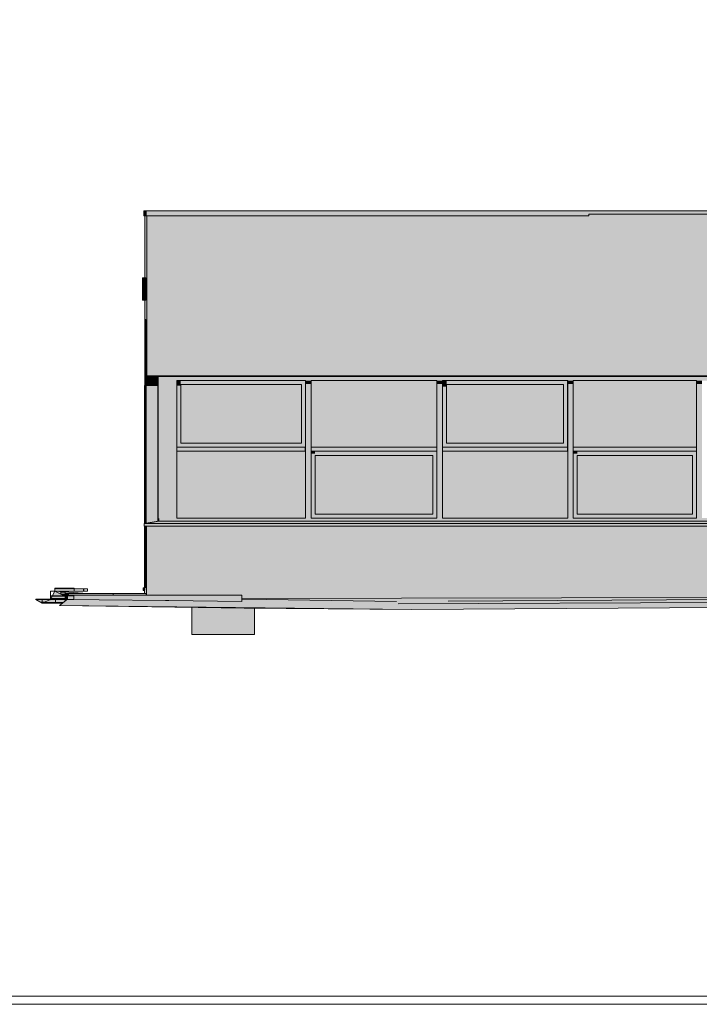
# Model space of a CAD drawing. Header units: metres. Extents: x 0 to 0.84, y 0 to 0.297.
# Tile 29 of 50: x 0.669 to 0.686, y 0.228 to 0.253. Entities that reach past the tile are written whole.
import ezdxf

# ---------------------------------------------------------------- set-up
doc = ezdxf.new("R2010")
doc.units = ezdxf.units.M
doc.layers.add('Standard', color=7, linetype='Continuous', lineweight=25)
picture_1 = doc.add_image_def('image1.jpg', size_in_pixel=(1024, 1024))
picture_2 = doc.add_image_def('image4.jpg', size_in_pixel=(2048, 512))

msp = doc.modelspace()

# ---------------------------------------------------------------- hatches: boundary and pattern name
at = {"layer": 'Standard', "linetype": 'Continuous', "lineweight": 13, "true_color": 0xbababa, "transparency": 33554687}
for points in [[(0.672012, 0.248115), (0.672012, 0.247995), (0.672064, 0.247995), (0.672064, 0.248115)], [(0.672363, 0.240397), (0.672366, 0.240397), (0.672366, 0.240455), (0.672363, 0.240455)], [(0.671997, 0.238737), (0.67203, 0.238743), (0.67203, 0.238743), (0.67203, 0.238744), (0.672026, 0.238743), (0.671993, 0.238737)], [(0.671997, 0.238672), (0.671997, 0.238737), (0.671993, 0.238737), (0.671993, 0.238672)], [(0.672014, 0.238737), (0.672047, 0.238743), (0.672047, 0.238743), (0.672047, 0.238744), (0.672042, 0.238743), (0.672009, 0.238737)], [(0.672014, 0.238672), (0.672014, 0.238737), (0.672009, 0.238737), (0.672009, 0.238672)], [(0.672014, 0.238737), (0.672014, 0.238672), (0.672019, 0.238672), (0.672037, 0.238703), (0.672034, 0.238705), (0.672017, 0.238675), (0.672017, 0.238735), (0.672047, 0.23874), (0.672047, 0.238743)], [(0.672017, 0.238675), (0.672034, 0.238705), (0.67203, 0.238705), (0.672017, 0.238683)], [(0.679579, 0.238406), (0.695276, 0.238509), (0.695386, 0.238511)]]:
    msp.add_hatch(color=9, dxfattribs=at).paths.add_polyline_path(points)
at = {"layer": 'Standard', "linetype": 'Continuous', "lineweight": 13, "true_color": 0xd8d8d8, "transparency": 33554687}
for points in [[(0.672087, 0.246915), (0.672087, 0.247995), (0.672064, 0.247995), (0.672034, 0.247995), (0.672034, 0.246915)], [(0.672087, 0.246315), (0.672087, 0.246915), (0.672034, 0.246915), (0.672034, 0.246455), (0.672055, 0.246455), (0.672055, 0.246417), (0.672055, 0.246315)], [(0.672036, 0.245415), (0.67204, 0.245415), (0.672053, 0.245415), (0.672057, 0.245415), (0.672087, 0.245415), (0.672087, 0.246315), (0.672055, 0.246315), (0.672056, 0.246175), (0.672055, 0.246035), (0.672055, 0.245932), (0.672055, 0.245895), (0.672034, 0.245895), (0.672034, 0.245415)], [(0.672034, 0.245415), (0.672034, 0.243775), (0.672036, 0.243775), (0.672036, 0.245415)], [(0.672036, 0.243775), (0.67204, 0.243775), (0.67204, 0.245415), (0.672036, 0.245415)], [(0.67204, 0.245415), (0.67204, 0.243775), (0.672053, 0.243775), (0.672053, 0.245415)], [(0.672053, 0.243775), (0.672057, 0.243775), (0.672057, 0.245415), (0.672053, 0.245415)], [(0.672078, 0.244015), (0.672087, 0.244015), (0.672087, 0.245415), (0.672057, 0.245415), (0.672057, 0.243775), (0.672078, 0.243775)], [(0.672358, 0.243775), (0.672068, 0.243775), (0.672068, 0.240347), (0.672358, 0.240397)], [(0.672078, 0.244015), (0.672078, 0.243775), (0.672358, 0.243775), (0.672358, 0.243995), (0.672107, 0.243995), (0.672106, 0.243995), (0.672098, 0.243995), (0.672098, 0.244015), (0.672087, 0.244015)], [(0.672358, 0.243775), (0.672358, 0.240397), (0.672358, 0.240397), (0.672358, 0.243995), (0.672358, 0.243995), (0.672358, 0.243775)], [(0.672365, 0.243895), (0.672365, 0.243995), (0.672358, 0.243995), (0.672358, 0.243895)], [(0.672358, 0.240475), (0.672365, 0.240475), (0.672365, 0.243895), (0.672358, 0.243895)], [(0.672365, 0.240455), (0.672366, 0.240455), (0.672366, 0.240397), (0.672366, 0.240394), (0.672366, 0.243995), (0.672365, 0.243995)], [(0.688966, 0.243895), (0.688966, 0.243995), (0.672826, 0.243995), (0.672826, 0.243895)], [(0.675926, 0.243795), (0.675926, 0.243895), (0.672926, 0.243895), (0.672926, 0.243795)], [(0.675926, 0.243795), (0.675926, 0.242335), (0.675926, 0.242335), (0.675926, 0.243795)], [(0.676026, 0.240475), (0.676026, 0.243895), (0.676026, 0.243895), (0.676026, 0.242235), (0.676026, 0.242235), (0.676026, 0.242135), (0.676026, 0.242135), (0.676026, 0.240475)], [(0.679296, 0.240475), (0.679296, 0.243895), (0.679296, 0.243895), (0.679296, 0.242235), (0.679296, 0.242235), (0.679296, 0.242135), (0.679296, 0.242135), (0.679296, 0.240475)], [(0.682449, 0.243795), (0.682449, 0.243895), (0.679536, 0.243895), (0.679536, 0.243795)], [(0.682449, 0.242335), (0.682449, 0.243795), (0.682449, 0.243795), (0.682449, 0.242335)], [(0.68255, 0.240475), (0.68255, 0.243895), (0.682549, 0.243895), (0.682549, 0.242235), (0.68255, 0.242235), (0.68255, 0.242135), (0.68255, 0.242135), (0.68255, 0.240475)], [(0.685753, 0.240475), (0.685753, 0.243895), (0.685753, 0.243895), (0.685753, 0.242235), (0.685753, 0.242235), (0.685753, 0.242135), (0.685753, 0.242135), (0.685753, 0.240475)], [(0.679196, 0.242035), (0.679196, 0.240575), (0.679196, 0.240575), (0.679196, 0.242035)], [(0.685653, 0.242035), (0.685653, 0.240575), (0.685653, 0.240575), (0.685653, 0.242035)], [(0.672363, 0.240397), (0.672363, 0.240455), (0.672365, 0.240455), (0.672365, 0.240475), (0.672358, 0.240475), (0.672358, 0.240397)]]:
    msp.add_hatch(color=254, dxfattribs=at).paths.add_polyline_path(points)
at = {"layer": 'Standard', "linetype": 'Continuous', "lineweight": 13, "true_color": 0xd1d1d1, "transparency": 33554687}
for points in [[(0.672064, 0.248115), (0.672064, 0.247995), (0.683073, 0.247995), (0.683073, 0.248035), (0.695598, 0.248035), (0.695618, 0.248035), (0.695618, 0.247995), (0.695622, 0.247995), (0.695622, 0.248115)], [(0.672014, 0.240272), (0.689107, 0.240272), (0.689107, 0.240337), (0.672014, 0.240337)]]:
    msp.add_hatch(color=254, dxfattribs=at).paths.add_polyline_path(points)
at = {"layer": 'Standard', "linetype": 'Continuous', "lineweight": 13, "true_color": 0xf3f3f3, "transparency": 33554687}
for points in [[(0.695618, 0.246915), (0.695618, 0.248035), (0.683073, 0.248035), (0.683073, 0.247995), (0.672087, 0.247995), (0.672087, 0.246915)], [(0.695618, 0.246315), (0.695618, 0.246915), (0.672087, 0.246915), (0.672087, 0.246315)], [(0.695616, 0.245415), (0.695616, 0.246315), (0.672087, 0.246315), (0.672087, 0.245415)], [(0.689107, 0.244015), (0.689107, 0.245415), (0.672087, 0.245415), (0.672087, 0.244015)], [(0.672366, 0.240394), (0.672366, 0.240394), (0.672383, 0.240397), (0.672383, 0.240455), (0.672386, 0.240455), (0.672386, 0.240395), (0.672383, 0.240394), (0.672506, 0.240394), (0.672506, 0.243995), (0.672367, 0.243995), (0.672366, 0.243995)], [(0.672506, 0.240394), (0.672826, 0.240394), (0.672826, 0.243995), (0.672506, 0.243995)], [(0.672926, 0.243895), (0.672826, 0.243895), (0.672826, 0.242235), (0.672926, 0.242235)], [(0.676026, 0.243895), (0.675926, 0.243895), (0.675926, 0.242235), (0.676026, 0.242235)], [(0.676166, 0.240475), (0.676166, 0.243895), (0.676026, 0.243895), (0.676026, 0.240475)], [(0.679437, 0.240475), (0.679437, 0.243895), (0.679296, 0.243895), (0.679296, 0.240475)], [(0.679536, 0.243895), (0.679437, 0.243895), (0.679437, 0.242235), (0.679536, 0.242235)], [(0.682549, 0.243895), (0.682449, 0.243895), (0.682449, 0.242235), (0.682549, 0.242235)], [(0.68269, 0.240475), (0.68269, 0.243895), (0.68255, 0.243895), (0.68255, 0.240475)], [(0.685893, 0.240475), (0.685893, 0.243895), (0.685753, 0.243895), (0.685753, 0.240475)], [(0.675926, 0.242335), (0.672926, 0.242335), (0.672926, 0.242235), (0.675926, 0.242235)], [(0.682449, 0.242335), (0.679536, 0.242335), (0.679536, 0.242235), (0.682449, 0.242235)], [(0.676026, 0.242135), (0.676026, 0.242235), (0.672826, 0.242235), (0.672826, 0.242135)], [(0.679296, 0.242135), (0.679296, 0.242235), (0.676166, 0.242235), (0.676166, 0.242135)], [(0.676166, 0.240475), (0.676266, 0.240475), (0.676266, 0.242135), (0.676166, 0.242135)], [(0.679196, 0.242035), (0.679196, 0.242135), (0.676266, 0.242135), (0.676266, 0.242035)], [(0.679296, 0.240475), (0.679296, 0.242135), (0.679196, 0.242135), (0.679196, 0.240475)], [(0.68255, 0.242135), (0.68255, 0.242235), (0.679437, 0.242235), (0.679437, 0.242135)], [(0.685753, 0.242135), (0.685753, 0.242235), (0.68269, 0.242235), (0.68269, 0.242135)], [(0.68269, 0.240475), (0.682789, 0.240475), (0.682789, 0.242135), (0.68269, 0.242135)], [(0.685653, 0.242035), (0.685653, 0.242135), (0.682789, 0.242135), (0.682789, 0.242035)], [(0.685753, 0.240475), (0.685753, 0.242135), (0.685653, 0.242135), (0.685653, 0.240475)], [(0.672926, 0.240395), (0.672486, 0.240395), (0.672486, 0.240394), (0.672926, 0.240394)], [(0.688966, 0.240475), (0.672826, 0.240475), (0.672826, 0.240394), (0.688966, 0.240394)], [(0.679196, 0.240575), (0.676266, 0.240575), (0.676266, 0.240475), (0.679196, 0.240475)], [(0.685653, 0.240575), (0.682789, 0.240575), (0.682789, 0.240475), (0.685653, 0.240475)], [(0.689107, 0.239275), (0.689107, 0.240272), (0.672077, 0.240272), (0.672077, 0.239275)]]:
    msp.add_hatch(color=7, dxfattribs=at).paths.add_polyline_path(points)
at = {"layer": 'Standard', "linetype": 'Continuous', "lineweight": 13, "transparency": 33554687}
for color, points in [(7, [(0.683073, 0.247995), (0.672087, 0.247995), (0.672087, 0.247983)]), (7, [(0.672107, 0.243995), (0.672107, 0.244015), (0.672098, 0.244015), (0.672098, 0.243995)]), (7, [(0.672106, 0.243995), (0.672107, 0.243995), (0.672107, 0.244015), (0.672106, 0.244015)]), (7, [(0.672107, 0.243995), (0.672367, 0.243995), (0.672367, 0.244015), (0.672107, 0.244015)]), (7, [(0.672367, 0.244015), (0.672107, 0.244015), (0.672107, 0.244001), (0.672367, 0.244001)]), (7, [(0.672107, 0.243995), (0.689087, 0.243995), (0.689087, 0.244015), (0.672107, 0.244015)]), (7, [(0.689087, 0.243995), (0.689087, 0.244015), (0.672107, 0.244015), (0.672107, 0.244001), (0.689072, 0.244001), (0.689072, 0.243995)]), (7, [(0.672826, 0.243995), (0.672506, 0.243995), (0.672506, 0.243811), (0.672826, 0.243811)]), (7, [(0.672926, 0.243895), (0.672826, 0.243895), (0.672826, 0.243769), (0.672926, 0.243769)]), (7, [(0.675926, 0.242335), (0.675926, 0.243795), (0.672926, 0.243795), (0.672926, 0.243734), (0.67589, 0.243734), (0.67589, 0.242335)]), (7, [(0.676026, 0.243895), (0.675926, 0.243895), (0.675926, 0.243769), (0.675984, 0.243769), (0.675984, 0.242235), (0.676026, 0.242235)]), (7, [(0.676166, 0.243895), (0.676026, 0.243895), (0.676026, 0.243811), (0.676166, 0.243811)]), (7, [(0.679296, 0.242235), (0.679296, 0.243895), (0.676166, 0.243895), (0.676166, 0.243762), (0.679247, 0.243762), (0.679247, 0.242235)]), (7, [(0.679437, 0.243895), (0.679296, 0.243895), (0.679296, 0.243811), (0.679437, 0.243811)]), (7, [(0.679536, 0.243895), (0.679437, 0.243895), (0.679437, 0.243741), (0.679536, 0.243741)]), (7, [(0.682449, 0.242335), (0.682449, 0.243795), (0.679536, 0.243795), (0.679536, 0.243691), (0.6824, 0.243691), (0.6824, 0.242335)]), (7, [(0.682549, 0.243895), (0.682449, 0.243895), (0.682449, 0.243741), (0.682479, 0.243741), (0.682479, 0.242235), (0.682549, 0.242235)]), (7, [(0.68269, 0.243895), (0.68255, 0.243895), (0.68255, 0.243811), (0.68269, 0.243811)]), (7, [(0.685753, 0.242235), (0.685753, 0.243895), (0.68269, 0.243895), (0.68269, 0.243762), (0.685703, 0.243762), (0.685703, 0.242235)]), (7, [(0.685893, 0.243895), (0.685753, 0.243895), (0.685753, 0.243811), (0.685893, 0.243811)]), (7, [(0.676026, 0.240475), (0.676026, 0.242135), (0.672826, 0.242135), (0.672826, 0.2421), (0.675976, 0.2421), (0.675976, 0.240475)]), (7, [(0.676026, 0.242135), (0.676026, 0.242235), (0.676012, 0.242235), (0.676012, 0.242135)]), (7, [(0.676266, 0.242135), (0.676166, 0.242135), (0.676166, 0.242079), (0.676266, 0.242079)]), (7, [(0.679196, 0.242135), (0.676266, 0.242135), (0.676266, 0.242079), (0.679196, 0.242079)]), (7, [(0.679296, 0.240475), (0.679296, 0.242135), (0.679196, 0.242135), (0.679196, 0.242079), (0.679226, 0.242079), (0.679226, 0.240475)]), (7, [(0.679296, 0.242135), (0.679296, 0.242235), (0.679282, 0.242235), (0.679282, 0.242135)]), (7, [(0.68255, 0.240475), (0.68255, 0.242135), (0.679437, 0.242135), (0.679437, 0.2421), (0.6825, 0.2421), (0.6825, 0.240475)]), (7, [(0.68255, 0.242135), (0.68255, 0.242235), (0.682536, 0.242235), (0.682536, 0.242135)]), (7, [(0.682789, 0.242135), (0.68269, 0.242135), (0.68269, 0.242079), (0.682789, 0.242079)]), (7, [(0.685653, 0.242135), (0.682789, 0.242135), (0.682789, 0.242079), (0.685653, 0.242079)]), (7, [(0.685753, 0.240475), (0.685753, 0.242135), (0.685653, 0.242135), (0.685653, 0.242079), (0.685682, 0.242079), (0.685682, 0.240475)]), (7, [(0.685753, 0.242135), (0.685753, 0.242235), (0.685739, 0.242235), (0.685739, 0.242135)]), (7, [(0.679196, 0.240575), (0.679196, 0.242035), (0.676266, 0.242035), (0.676266, 0.241986), (0.679147, 0.241986), (0.679147, 0.240575)]), (7, [(0.685653, 0.240575), (0.685653, 0.242035), (0.682789, 0.242035), (0.682789, 0.241986), (0.685603, 0.241986), (0.685603, 0.240575)]), (254, [(0.672386, 0.240455), (0.672383, 0.240455), (0.672383, 0.240397), (0.672107, 0.240349), (0.672341, 0.240387), (0.672386, 0.240395)]), (7, [(0.672077, 0.240272), (0.672077, 0.240249), (0.689083, 0.240249), (0.689087, 0.240252), (0.689093, 0.240272)]), (7, [(0.669688, 0.238446), (0.670048, 0.238529), (0.669947, 0.238579), (0.669792, 0.238655)]), (7, [(0.669792, 0.238655), (0.669947, 0.238579), (0.670053, 0.238578), (0.670053, 0.238595), (0.670054, 0.238595), (0.670138, 0.238595), (0.670275, 0.238595)]), (7, [(0.669792, 0.238655), (0.670275, 0.238595), (0.67051, 0.238595)]), (7, [(0.669792, 0.238655), (0.67051, 0.238595), (0.670513, 0.238595)]), (7, [(0.669792, 0.238655), (0.670513, 0.238595), (0.670609, 0.238595)]), (7, [(0.669477, 0.238356), (0.669663, 0.238436), (0.669325, 0.238446)]), (7, [(0.669325, 0.238446), (0.669663, 0.238436), (0.669676, 0.238441)]), (7, [(0.669325, 0.238446), (0.669676, 0.238441), (0.669682, 0.238444)]), (7, [(0.669477, 0.238356), (0.669567, 0.238395), (0.669411, 0.238395)]), (7, [(0.669477, 0.238356), (0.669567, 0.238395), (0.669411, 0.238395)]), (7, [(0.669688, 0.238446), (0.669477, 0.238356), (0.669997, 0.238366), (0.670053, 0.238413), (0.670053, 0.238449)]), (7, [(0.669688, 0.238446), (0.670053, 0.238471), (0.670053, 0.238527), (0.670048, 0.238529)]), (7, [(0.669688, 0.238446), (0.670053, 0.238452), (0.670053, 0.238471)]), (7, [(0.669688, 0.238446), (0.670053, 0.238449), (0.670053, 0.238452)]), (7, [(0.669947, 0.238579), (0.670053, 0.238527), (0.670053, 0.238578)]), (7, [(0.670054, 0.238527), (0.670054, 0.238414), (0.670107, 0.238458), (0.670107, 0.238501)]), (7, [(0.672077, 0.238555), (0.672077, 0.238595), (0.672055, 0.238595), (0.672055, 0.238555)]), (7, [(0.669477, 0.238356), (0.669978, 0.23835), (0.669997, 0.238366)])]:
    msp.add_hatch(color=color, dxfattribs=at).paths.add_polyline_path(points)
at = {"layer": 'Standard', "linetype": 'Continuous', "lineweight": 13, "true_color": 0xaaaaaa, "transparency": 33554687}
for points in [[(0.671974, 0.246035), (0.671975, 0.245932), (0.671975, 0.245895), (0.671975, 0.245932), (0.671975, 0.246035), (0.671976, 0.246175), (0.671975, 0.246315), (0.671975, 0.246417), (0.671975, 0.246455), (0.671975, 0.246417), (0.671974, 0.246315), (0.671974, 0.246175)], [(0.671975, 0.246455), (0.671975, 0.246417), (0.672055, 0.246417), (0.672055, 0.246455)], [(0.671975, 0.246417), (0.671975, 0.246315), (0.672055, 0.246315), (0.672055, 0.246417)], [(0.671975, 0.246315), (0.671976, 0.246175), (0.672056, 0.246175), (0.672055, 0.246315)], [(0.671976, 0.246175), (0.671975, 0.246035), (0.672055, 0.246035), (0.672056, 0.246175)], [(0.671975, 0.246035), (0.671975, 0.245932), (0.672055, 0.245932), (0.672055, 0.246035)], [(0.671975, 0.245932), (0.671975, 0.245895), (0.672055, 0.245895), (0.672055, 0.245932)], [(0.669688, 0.238446), (0.670048, 0.238529), (0.669947, 0.238579), (0.669792, 0.238655)], [(0.669792, 0.238655), (0.670513, 0.238595), (0.670609, 0.238595)], [(0.669792, 0.238655), (0.67051, 0.238595), (0.670513, 0.238595)], [(0.669792, 0.238655), (0.670275, 0.238595), (0.67051, 0.238595)], [(0.669477, 0.238356), (0.669997, 0.238366), (0.670053, 0.238413), (0.670053, 0.238449), (0.669688, 0.238446)], [(0.669688, 0.238446), (0.670053, 0.238471), (0.670053, 0.238527), (0.670048, 0.238529)], [(0.669688, 0.238446), (0.670053, 0.238452), (0.670053, 0.238471)], [(0.669688, 0.238446), (0.670053, 0.238449), (0.670053, 0.238452)], [(0.669477, 0.238356), (0.669978, 0.23835), (0.669997, 0.238366)], [(0.674501, 0.23823), (0.67867, 0.238199), (0.669915, 0.238298)], [(0.673201, 0.237575), (0.673203, 0.237575), (0.673203, 0.23825), (0.673201, 0.23825)], [(0.673203, 0.237575), (0.674763, 0.237575), (0.674763, 0.238228), (0.674501, 0.23823), (0.673203, 0.23825)]]:
    msp.add_hatch(color=253, dxfattribs=at).paths.add_polyline_path(points)
at = {"layer": 'Standard', "linetype": 'Continuous', "lineweight": 13, "true_color": 0xd8d8d8, "transparency": 33554687}
h = msp.add_hatch(color=254, dxfattribs=at)
h.paths.add_polyline_path([(0.672026, 0.239275), (0.672026, 0.240272), (0.672024, 0.240272), (0.672024, 0.239275)])
h.paths.add_polyline_path([(0.672026, 0.243775), (0.672024, 0.243775), (0.672024, 0.240339), (0.672026, 0.240339)])
h.paths.add_polyline_path([(0.672042, 0.243775), (0.67203, 0.243775), (0.67203, 0.24034), (0.672042, 0.240342)])
h.paths.add_polyline_path([(0.67203, 0.239275), (0.672042, 0.239275), (0.672042, 0.240272), (0.67203, 0.240272)])
h.paths.add_polyline_path([(0.672077, 0.239275), (0.672077, 0.240272), (0.672048, 0.240272), (0.672047, 0.240272), (0.672047, 0.239275)])
h.paths.add_polyline_path([(0.672068, 0.243775), (0.672047, 0.243775), (0.672047, 0.240343), (0.672068, 0.240347)])
h = msp.add_hatch(color=254, dxfattribs=at)
h.paths.add_polyline_path([(0.672026, 0.243775), (0.672026, 0.240339), (0.67203, 0.24034), (0.67203, 0.243775)])
h.paths.add_polyline_path([(0.672026, 0.239275), (0.67203, 0.239275), (0.67203, 0.240272), (0.672026, 0.240272)])
h = msp.add_hatch(color=254, dxfattribs=at)
h.paths.add_polyline_path([(0.672042, 0.243775), (0.672042, 0.240342), (0.672047, 0.240343), (0.672047, 0.243775)])
h.paths.add_polyline_path([(0.672042, 0.239275), (0.672047, 0.239275), (0.672047, 0.240272), (0.672044, 0.240272), (0.672042, 0.240272)])
at = {"layer": 'Standard', "linetype": 'Continuous', "lineweight": 13, "transparency": 33554687}
h = msp.add_hatch(color=7, dxfattribs=at)
h.paths.add_polyline_path([(0.672366, 0.240394), (0.672366, 0.240394), (0.672381, 0.240397)])
h.paths.add_polyline_path([(0.672383, 0.240397), (0.672383, 0.240455), (0.672381, 0.240453), (0.672381, 0.240397)])
h.paths.add_polyline_path([(0.672386, 0.240395), (0.672383, 0.240394), (0.672385, 0.240394)])
h.paths.add_polyline_path([(0.672506, 0.243995), (0.672367, 0.243995), (0.672366, 0.243995), (0.672366, 0.243811), (0.672506, 0.243811)])
at = {"layer": 'Standard', "linetype": 'Continuous', "lineweight": 13, "true_color": 0xd3e9f2, "transparency": 33554687}
for points in [[(0.675926, 0.242335), (0.675926, 0.243795), (0.672926, 0.243795), (0.672926, 0.242335)], [(0.679296, 0.242235), (0.679296, 0.243895), (0.676166, 0.243895), (0.676166, 0.242235)], [(0.682449, 0.242335), (0.682449, 0.243795), (0.679536, 0.243795), (0.679536, 0.242335)], [(0.685753, 0.242235), (0.685753, 0.243895), (0.68269, 0.243895), (0.68269, 0.242235)], [(0.676026, 0.240475), (0.676026, 0.242135), (0.672826, 0.242135), (0.672826, 0.240475)], [(0.68255, 0.240475), (0.68255, 0.242135), (0.679437, 0.242135), (0.679437, 0.240475)], [(0.679196, 0.240575), (0.679196, 0.242035), (0.676266, 0.242035), (0.676266, 0.240575)], [(0.685653, 0.240575), (0.685653, 0.242035), (0.682789, 0.242035), (0.682789, 0.240575)]]:
    msp.add_hatch(color=254, dxfattribs=at).paths.add_polyline_path(points)
at = {"layer": 'Standard', "linetype": 'Continuous', "lineweight": 13, "true_color": 0xcecece, "transparency": 33554687}
msp.add_hatch(color=254, dxfattribs=at).paths.add_polyline_path([(0.672014, 0.240337), (0.689107, 0.240337), (0.689107, 0.240343), (0.689077, 0.240343), (0.689076, 0.240394), (0.688966, 0.240394), (0.672926, 0.240394), (0.672826, 0.240394), (0.672506, 0.240394), (0.672486, 0.240394), (0.672383, 0.240394), (0.672341, 0.240387), (0.672107, 0.240349), (0.672366, 0.240394), (0.672366, 0.240394), (0.672366, 0.240397), (0.672363, 0.240397)])
at = {"layer": 'Standard', "linetype": 'Continuous', "lineweight": 13, "transparency": 33554687}
h = msp.add_hatch(color=7, dxfattribs=at)
h.paths.add_polyline_path([(0.689077, 0.240343), (0.689076, 0.240394), (0.688966, 0.240394), (0.688872, 0.240394)])
h.paths.add_polyline_path([(0.672383, 0.240394), (0.672341, 0.240387), (0.672385, 0.240394)])
h.paths.add_polyline_path([(0.672366, 0.240394), (0.672366, 0.240397), (0.672363, 0.240397), (0.672358, 0.240396)])
h.paths.add_polyline_path([(0.672107, 0.240349), (0.672366, 0.240394), (0.672366, 0.240394)])
at = {"layer": 'Standard', "linetype": 'Continuous', "lineweight": 13, "true_color": 0x1b5277, "transparency": 33554687}
h = msp.add_hatch(color=146, dxfattribs=at)
h.paths.add_polyline_path([(0.672077, 0.239275), (0.672047, 0.239275), (0.672047, 0.238743), (0.672047, 0.238743), (0.672047, 0.23874), (0.672047, 0.23874), (0.672047, 0.238735), (0.672042, 0.238735), (0.672042, 0.23874), (0.67203, 0.238737), (0.67203, 0.238735), (0.672026, 0.238735), (0.672026, 0.238737), (0.672024, 0.238736), (0.672024, 0.238695), (0.67203, 0.238705), (0.672034, 0.238705), (0.672037, 0.238703), (0.672024, 0.238681), (0.672024, 0.238595), (0.672036, 0.238595), (0.672077, 0.238595), (0.672077, 0.238555)])
h.paths.add_polyline_path([(0.672042, 0.239275), (0.67203, 0.239275), (0.67203, 0.238743), (0.67203, 0.238743), (0.67203, 0.238741), (0.672042, 0.238743)])
h.paths.add_polyline_path([(0.672026, 0.239275), (0.672024, 0.239275), (0.672024, 0.238743), (0.672026, 0.238743)])
h = msp.add_hatch(color=146, dxfattribs=at)
h.paths.add_polyline_path([(0.672026, 0.239275), (0.672026, 0.238743), (0.67203, 0.238744), (0.67203, 0.239275)])
h.paths.add_polyline_path([(0.672026, 0.238735), (0.67203, 0.238735), (0.67203, 0.238737), (0.672026, 0.238737)])
h = msp.add_hatch(color=146, dxfattribs=at)
h.paths.add_polyline_path([(0.672042, 0.239275), (0.672042, 0.238743), (0.672047, 0.238744), (0.672047, 0.239275)])
h.paths.add_polyline_path([(0.672042, 0.238735), (0.672047, 0.238735), (0.672047, 0.23874), (0.672042, 0.23874)])
at = {"layer": 'Standard', "linetype": 'Continuous', "lineweight": 13, "true_color": 0x1e5d86, "transparency": 33554687}
msp.add_hatch(color=146, dxfattribs=at).paths.add_polyline_path([(0.689107, 0.239275), (0.672077, 0.239275), (0.672077, 0.238555), (0.672543, 0.238555), (0.674443, 0.238555), (0.674443, 0.238474), (0.689107, 0.2385)])
at = {"layer": 'Standard', "linetype": 'Continuous', "lineweight": 13, "true_color": 0xb9b9b9, "transparency": 33554687}
h = msp.add_hatch(color=9, dxfattribs=at)
h.paths.add_polyline_path([(0.669792, 0.238655), (0.670053, 0.238527), (0.670053, 0.238595), (0.670054, 0.238595), (0.670138, 0.238595), (0.670275, 0.238595)])
h.paths.add_polyline_path([(0.670054, 0.238527), (0.670107, 0.238501), (0.670107, 0.238526)])
at = {"layer": 'Standard', "linetype": 'Continuous', "lineweight": 13, "transparency": 33554687}
h = msp.add_hatch(color=7, dxfattribs=at)
h.paths.add_polyline_path([(0.669792, 0.238655), (0.67002, 0.238543), (0.670053, 0.238543), (0.670053, 0.238595), (0.670054, 0.238595), (0.670138, 0.238595), (0.670275, 0.238595)])
h.paths.add_polyline_path([(0.670053, 0.238527), (0.670053, 0.238528), (0.670052, 0.238528)])
at = {"layer": 'Standard', "linetype": 'Continuous', "lineweight": 13, "true_color": 0xbababa, "transparency": 33554687}
h = msp.add_hatch(color=9, dxfattribs=at)
h.paths.add_polyline_path([(0.671997, 0.238737), (0.671997, 0.238672), (0.672002, 0.238672), (0.672009, 0.238685), (0.672009, 0.238691), (0.672, 0.238675), (0.672, 0.238735), (0.672009, 0.238737), (0.672009, 0.238737), (0.67203, 0.238741), (0.67203, 0.238743)])
h.paths.add_polyline_path([(0.67202, 0.238703), (0.672017, 0.238705), (0.672017, 0.238704), (0.672017, 0.238698)])
h = msp.add_hatch(color=9, dxfattribs=at)
h.paths.add_polyline_path([(0.672, 0.238675), (0.672009, 0.238691), (0.672009, 0.238699), (0.672, 0.238683)])
h.paths.add_polyline_path([(0.672017, 0.238705), (0.672017, 0.238705), (0.672017, 0.238704)])
at = {"layer": 'Standard', "linetype": 'Continuous', "lineweight": 13, "true_color": 0xbcbcbc, "transparency": 33554687}
msp.add_hatch(color=9, dxfattribs=at).paths.add_polyline_path([(0.669325, 0.238446), (0.669676, 0.238441), (0.669682, 0.238444)])
at = {"layer": 'Standard', "linetype": 'Continuous', "lineweight": 13, "true_color": 0xb9b9b9, "transparency": 33554687}
for points in [[(0.669325, 0.238446), (0.669663, 0.238436), (0.669676, 0.238441)], [(0.669477, 0.238356), (0.669663, 0.238436), (0.669325, 0.238446)], [(0.669915, 0.238298), (0.674168, 0.23825), (0.670901, 0.238441), (0.670107, 0.238458)], [(0.678357, 0.238277), (0.67263, 0.238422), (0.672543, 0.238423), (0.670901, 0.238441), (0.674168, 0.23825), (0.675172, 0.238238)], [(0.678357, 0.238277), (0.678336, 0.238339), (0.674443, 0.238408), (0.674443, 0.238394), (0.67263, 0.238422)], [(0.679579, 0.238406), (0.695386, 0.238511), (0.692914, 0.238507), (0.689307, 0.2385), (0.689107, 0.2385), (0.674443, 0.238474), (0.674443, 0.238454), (0.675061, 0.238449), (0.675682, 0.23844)], [(0.678336, 0.238339), (0.675061, 0.238449), (0.674443, 0.238454), (0.674443, 0.238408)], [(0.678336, 0.238339), (0.678292, 0.238401), (0.675061, 0.238449)], [(0.678292, 0.238401), (0.679579, 0.238406), (0.675682, 0.23844)], [(0.678336, 0.238339), (0.679579, 0.238406), (0.678292, 0.238401)], [(0.678336, 0.238339), (0.685154, 0.238367), (0.679579, 0.238406)], [(0.678357, 0.238277), (0.689822, 0.238386), (0.678336, 0.238339)], [(0.678357, 0.238277), (0.690065, 0.238344), (0.689822, 0.238386)], [(0.679697, 0.23823), (0.678357, 0.238277), (0.675172, 0.238238), (0.675881, 0.23823)], [(0.67867, 0.238199), (0.679697, 0.23823), (0.675881, 0.23823)], [(0.689593, 0.238308), (0.690065, 0.238344), (0.678357, 0.238277)], [(0.679697, 0.23823), (0.689593, 0.238308), (0.678357, 0.238277)], [(0.67867, 0.238199), (0.695181, 0.238339), (0.689593, 0.238308)], [(0.67867, 0.238199), (0.689593, 0.238308), (0.679697, 0.23823)]]:
    msp.add_hatch(color=9, dxfattribs=at).paths.add_polyline_path(points)
at = {"layer": 'Standard', "linetype": 'Continuous', "lineweight": 13, "true_color": 0x4d4d4d, "transparency": 33554687}
for points in [[(0.670107, 0.238458), (0.669915, 0.238298), (0.674168, 0.23825), (0.670901, 0.238441)], [(0.670054, 0.238527), (0.670107, 0.238501), (0.670107, 0.238526)], [(0.672543, 0.238423), (0.670901, 0.238441), (0.674168, 0.23825), (0.675172, 0.238238), (0.678357, 0.238277), (0.67263, 0.238422)], [(0.678357, 0.238277), (0.678336, 0.238339), (0.674443, 0.238408), (0.674443, 0.238394), (0.67263, 0.238422)], [(0.678336, 0.238339), (0.675061, 0.238449), (0.674443, 0.238454), (0.674443, 0.238408)], [(0.678336, 0.238339), (0.678292, 0.238401), (0.675061, 0.238449)], [(0.678292, 0.238401), (0.679579, 0.238406), (0.675682, 0.23844)], [(0.678336, 0.238339), (0.679579, 0.238406), (0.678292, 0.238401)], [(0.678336, 0.238339), (0.685154, 0.238367), (0.679579, 0.238406)], [(0.678357, 0.238277), (0.689822, 0.238386), (0.678336, 0.238339)], [(0.678357, 0.238277), (0.690065, 0.238344), (0.689822, 0.238386)], [(0.679579, 0.238406), (0.695239, 0.238509), (0.695276, 0.238509)], [(0.679697, 0.23823), (0.678357, 0.238277), (0.675172, 0.238238), (0.675881, 0.23823)], [(0.67867, 0.238199), (0.679697, 0.23823), (0.675881, 0.23823)], [(0.689593, 0.238308), (0.690065, 0.238344), (0.678357, 0.238277)], [(0.679697, 0.23823), (0.689593, 0.238308), (0.678357, 0.238277)], [(0.67867, 0.238199), (0.695181, 0.238339), (0.689593, 0.238308)], [(0.67867, 0.238199), (0.689593, 0.238308), (0.679697, 0.23823)]]:
    msp.add_hatch(color=251, dxfattribs=at).paths.add_polyline_path(points)
at = {"layer": 'Standard', "linetype": 'Continuous', "lineweight": 13, "transparency": 33554687}
h = msp.add_hatch(color=7, dxfattribs=at)
h.paths.add_polyline_path([(0.669947, 0.238579), (0.67002, 0.238543), (0.670053, 0.238543), (0.670053, 0.238578)])
h.paths.add_polyline_path([(0.670053, 0.238527), (0.670053, 0.238528), (0.670052, 0.238528)])
at = {"layer": 'Standard', "linetype": 'Continuous', "lineweight": 13, "true_color": 0x474747, "transparency": 33554687}
for points in [[(0.670054, 0.238595), (0.670053, 0.238595), (0.670053, 0.238413), (0.670054, 0.238414)], [(0.674501, 0.23823), (0.67867, 0.238199), (0.669915, 0.238298)]]:
    msp.add_hatch(color=49, dxfattribs=at).paths.add_polyline_path(points)
at = {"layer": 'Standard', "linetype": 'Continuous', "lineweight": 13, "true_color": 0x505050, "transparency": 33554687}
h = msp.add_hatch(color=251, dxfattribs=at)
h.paths.add_polyline_path([(0.670054, 0.238595), (0.670054, 0.238527), (0.670107, 0.238526), (0.670107, 0.238555), (0.670138, 0.238555), (0.670138, 0.238595)])
h.paths.add_polyline_path([(0.670054, 0.238527), (0.670054, 0.238414), (0.670107, 0.238458), (0.670107, 0.238501)])
for points in [[(0.670901, 0.238441), (0.672543, 0.238423), (0.672543, 0.238555), (0.670107, 0.238555), (0.670107, 0.238458)], [(0.671248, 0.238595), (0.670138, 0.238595), (0.670138, 0.238555), (0.671248, 0.238555)], [(0.671248, 0.238595), (0.671248, 0.238555), (0.672077, 0.238555), (0.672077, 0.238595)], [(0.67263, 0.238422), (0.674443, 0.238394), (0.674443, 0.238555), (0.672543, 0.238555), (0.672543, 0.238423)]]:
    msp.add_hatch(color=251, dxfattribs=at).paths.add_polyline_path(points)
at = {"layer": 'Standard', "linetype": 'Continuous', "lineweight": 13, "true_color": 0x4e4e4e, "transparency": 33554687}
for points in [[(0.679579, 0.238406), (0.685154, 0.238367), (0.686409, 0.238372), (0.695239, 0.238509)], [(0.67867, 0.238199), (0.703163, 0.238355), (0.695181, 0.238339)]]:
    msp.add_hatch(color=251, dxfattribs=at).paths.add_polyline_path(points)
at = {"layer": 'Standard', "linetype": 'Continuous', "lineweight": 13, "true_color": 0xbbbbbb, "transparency": 33554687}
msp.add_hatch(color=9, dxfattribs=at).paths.add_polyline_path([(0.67867, 0.238199), (0.703163, 0.238355), (0.695181, 0.238339)])

# ---------------------------------------------------------------- linework, layer by layer
at = {"layer": 'Standard', "color": 7, "linetype": 'Continuous', "lineweight": 13, "transparency": 33554687}
for p, q in [((0.672012, 0.247995), (0.672012, 0.248115)), ((0.672012, 0.248115), (0.672064, 0.248115)), ((0.672064, 0.247995), (0.672012, 0.247995)), ((0.672034, 0.247995), (0.672034, 0.246915)), ((0.672064, 0.248115), (0.672064, 0.247995)), ((0.672064, 0.247995), (0.672064, 0.248115)), ((0.672064, 0.248115), (0.695622, 0.248115)), ((0.683073, 0.247995), (0.672064, 0.247995)), ((0.672087, 0.247995), (0.672087, 0.246915)), ((0.672087, 0.246915), (0.672087, 0.247995)), ((0.683073, 0.248035), (0.683073, 0.247995)), ((0.695618, 0.248035), (0.683073, 0.248035)), ((0.672034, 0.246915), (0.672034, 0.246455)), ((0.672087, 0.246315), (0.672087, 0.246915)), ((0.672087, 0.246915), (0.672087, 0.246315)), ((0.671975, 0.246417), (0.671974, 0.246315)), ((0.671974, 0.246315), (0.671974, 0.246175)), ((0.671975, 0.246455), (0.671975, 0.246417)), ((0.671975, 0.246417), (0.671975, 0.246455)), ((0.671975, 0.246455), (0.672055, 0.246455)), ((0.671975, 0.246315), (0.671975, 0.246417)), ((0.671976, 0.246175), (0.671975, 0.246315)), ((0.672055, 0.246417), (0.672055, 0.246455)), ((0.672055, 0.246315), (0.672055, 0.246417)), ((0.672056, 0.246175), (0.672055, 0.246315)), ((0.672087, 0.246315), (0.672087, 0.245415)), ((0.672087, 0.245415), (0.672087, 0.246315)), ((0.671974, 0.246175), (0.671974, 0.246035)), ((0.671974, 0.246035), (0.671975, 0.245932)), ((0.671975, 0.246035), (0.671976, 0.246175)), ((0.671975, 0.245932), (0.671975, 0.246035)), ((0.672055, 0.246035), (0.672056, 0.246175)), ((0.672055, 0.245932), (0.672055, 0.246035)), ((0.671975, 0.245932), (0.671975, 0.245895)), ((0.671975, 0.245895), (0.671975, 0.245932)), ((0.671975, 0.245895), (0.672055, 0.245895)), ((0.672034, 0.245895), (0.672034, 0.245415)), ((0.672055, 0.245895), (0.672055, 0.245932)), ((0.672034, 0.245415), (0.672034, 0.243775)), ((0.672036, 0.243775), (0.672036, 0.245415)), ((0.672036, 0.245415), (0.672036, 0.243775)), ((0.672036, 0.245415), (0.67204, 0.245415)), ((0.67204, 0.245415), (0.67204, 0.243775)), ((0.672053, 0.243775), (0.672053, 0.245415)), ((0.672053, 0.245415), (0.672053, 0.243775)), ((0.672053, 0.245415), (0.672057, 0.245415)), ((0.672057, 0.245415), (0.672057, 0.243775)), ((0.672087, 0.244015), (0.672087, 0.245415)), ((0.672087, 0.245415), (0.672087, 0.244015)), ((0.672024, 0.243775), (0.672024, 0.240339)), ((0.672026, 0.243775), (0.672024, 0.243775)), ((0.672026, 0.243775), (0.672026, 0.240339)), ((0.67203, 0.243775), (0.672026, 0.243775)), ((0.672026, 0.240339), (0.672026, 0.243775)), ((0.67203, 0.243775), (0.67203, 0.24034)), ((0.672042, 0.243775), (0.67203, 0.243775)), ((0.672042, 0.243775), (0.672042, 0.240342)), ((0.672047, 0.243775), (0.672042, 0.243775)), ((0.672042, 0.240342), (0.672042, 0.243775)), ((0.672047, 0.243775), (0.672047, 0.240343)), ((0.672068, 0.243775), (0.672047, 0.243775)), ((0.672068, 0.243775), (0.672068, 0.240347)), ((0.672358, 0.243775), (0.672068, 0.243775)), ((0.672068, 0.240347), (0.672068, 0.243775)), ((0.672078, 0.244015), (0.672078, 0.243775)), ((0.672078, 0.243775), (0.672078, 0.244015)), ((0.672078, 0.244015), (0.672087, 0.244015)), ((0.672087, 0.244015), (0.689087, 0.244015)), ((0.672098, 0.243995), (0.672098, 0.244015)), ((0.672098, 0.243995), (0.672106, 0.243995)), ((0.672106, 0.243995), (0.672107, 0.243995)), ((0.672106, 0.243995), (0.672107, 0.243995)), ((0.672107, 0.243995), (0.672107, 0.244015)), ((0.672107, 0.243995), (0.672107, 0.244015)), ((0.672107, 0.243995), (0.672367, 0.243995)), ((0.672107, 0.243995), (0.689087, 0.243995)), ((0.672358, 0.243775), (0.672358, 0.243995)), ((0.672358, 0.243895), (0.672358, 0.240475)), ((0.672365, 0.243895), (0.672358, 0.243895)), ((0.672358, 0.240397), (0.672358, 0.243775)), ((0.672365, 0.240475), (0.672365, 0.243895)), ((0.672366, 0.243995), (0.672366, 0.240394)), ((0.676026, 0.243895), (0.672826, 0.243895)), ((0.672826, 0.243895), (0.672826, 0.240475)), ((0.675926, 0.243795), (0.672926, 0.243795)), ((0.672926, 0.243795), (0.672926, 0.242335)), ((0.675926, 0.242335), (0.675926, 0.243795)), ((0.675926, 0.242335), (0.675926, 0.243795)), ((0.676026, 0.242235), (0.676026, 0.243895)), ((0.676026, 0.240475), (0.676026, 0.243895)), ((0.676166, 0.243895), (0.676166, 0.240475)), ((0.679296, 0.243895), (0.676166, 0.243895)), ((0.679296, 0.242235), (0.679296, 0.243895)), ((0.679296, 0.240475), (0.679296, 0.243895)), ((0.679437, 0.243895), (0.679437, 0.240475)), ((0.68255, 0.243895), (0.679437, 0.243895)), ((0.682449, 0.243795), (0.679536, 0.243795)), ((0.679536, 0.243795), (0.679536, 0.242335)), ((0.682449, 0.242335), (0.682449, 0.243795)), ((0.682449, 0.242335), (0.682449, 0.243795)), ((0.682549, 0.242235), (0.682549, 0.243895)), ((0.68255, 0.240475), (0.68255, 0.243895)), ((0.68269, 0.243895), (0.68269, 0.240475)), ((0.685753, 0.243895), (0.68269, 0.243895)), ((0.685753, 0.242235), (0.685753, 0.243895)), ((0.685753, 0.240475), (0.685753, 0.243895)), ((0.672926, 0.242335), (0.675926, 0.242335)), ((0.679536, 0.242335), (0.682449, 0.242335)), ((0.672826, 0.242235), (0.676026, 0.242235)), ((0.676026, 0.242135), (0.672826, 0.242135)), ((0.676026, 0.242235), (0.676026, 0.242135)), ((0.676026, 0.240475), (0.676026, 0.242135)), ((0.676166, 0.242235), (0.679296, 0.242235)), ((0.679296, 0.242135), (0.676166, 0.242135)), ((0.679296, 0.242235), (0.679296, 0.242135)), ((0.679296, 0.240475), (0.679296, 0.242135)), ((0.679436, 0.242235), (0.68255, 0.242235)), ((0.68255, 0.242135), (0.679436, 0.242135)), ((0.68255, 0.242235), (0.68255, 0.242135)), ((0.68255, 0.240475), (0.68255, 0.242135)), ((0.68269, 0.242235), (0.685753, 0.242235)), ((0.685753, 0.242135), (0.68269, 0.242135)), ((0.685753, 0.242235), (0.685753, 0.242135)), ((0.685753, 0.240475), (0.685753, 0.242135)), ((0.679196, 0.242035), (0.676266, 0.242035)), ((0.676266, 0.242035), (0.676266, 0.240575)), ((0.679196, 0.240575), (0.679196, 0.242035)), ((0.679196, 0.240575), (0.679196, 0.242035)), ((0.685653, 0.242035), (0.682789, 0.242035)), ((0.682789, 0.242035), (0.682789, 0.240575)), ((0.685653, 0.240575), (0.685653, 0.242035)), ((0.685653, 0.240575), (0.685653, 0.242035)), ((0.672014, 0.240337), (0.672363, 0.240397)), ((0.672383, 0.240397), (0.672107, 0.240349)), ((0.672366, 0.240394), (0.672107, 0.240349)), ((0.672107, 0.240349), (0.672341, 0.240387)), ((0.672341, 0.240387), (0.672386, 0.240395)), ((0.672358, 0.240475), (0.672365, 0.240475)), ((0.672363, 0.240397), (0.672363, 0.240455)), ((0.672366, 0.240455), (0.672366, 0.240397)), ((0.672366, 0.240397), (0.672366, 0.240394)), ((0.672383, 0.240397), (0.672383, 0.240455)), ((0.672383, 0.240455), (0.672383, 0.240397)), ((0.672386, 0.240455), (0.672383, 0.240455)), ((0.672383, 0.240394), (0.672506, 0.240394)), ((0.672486, 0.240394), (0.672926, 0.240394)), ((0.672506, 0.240394), (0.672826, 0.240394)), ((0.672826, 0.240475), (0.676026, 0.240475)), ((0.672826, 0.240394), (0.672926, 0.240394)), ((0.672926, 0.240394), (0.688966, 0.240394)), ((0.676166, 0.240475), (0.679296, 0.240475)), ((0.676266, 0.240575), (0.679196, 0.240575)), ((0.679437, 0.240475), (0.68255, 0.240475)), ((0.68269, 0.240475), (0.685753, 0.240475)), ((0.682789, 0.240575), (0.685653, 0.240575)), ((0.672014, 0.240272), (0.672014, 0.240337)), ((0.689107, 0.240337), (0.672014, 0.240337)), ((0.689107, 0.240272), (0.672014, 0.240272)), ((0.672024, 0.240272), (0.672024, 0.239275)), ((0.672026, 0.240272), (0.672026, 0.239275)), ((0.672026, 0.239275), (0.672026, 0.240272)), ((0.67203, 0.240272), (0.67203, 0.239275)), ((0.672042, 0.240272), (0.672042, 0.239275)), ((0.672042, 0.239275), (0.672042, 0.240272)), ((0.672047, 0.240272), (0.672047, 0.239275)), ((0.672077, 0.239275), (0.672077, 0.240272)), ((0.672077, 0.240272), (0.672077, 0.239275)), ((0.672024, 0.239275), (0.672024, 0.238743)), ((0.672026, 0.239275), (0.672026, 0.238743)), ((0.672026, 0.238743), (0.672026, 0.239275)), ((0.67203, 0.239275), (0.67203, 0.238743)), ((0.672042, 0.239275), (0.672042, 0.238743)), ((0.672042, 0.238743), (0.672042, 0.239275)), ((0.672047, 0.239275), (0.672047, 0.238743)), ((0.672077, 0.238555), (0.672077, 0.239275)), ((0.672077, 0.239275), (0.672077, 0.238555)), ((0.669792, 0.238655), (0.669688, 0.238446)), ((0.669792, 0.238655), (0.669688, 0.238446)), ((0.670053, 0.238527), (0.669792, 0.238655)), ((0.670609, 0.238595), (0.669792, 0.238655)), ((0.669947, 0.238579), (0.669792, 0.238655)), ((0.669792, 0.238655), (0.670609, 0.238595)), ((0.672026, 0.238743), (0.671993, 0.238737)), ((0.671993, 0.238737), (0.671993, 0.238672)), ((0.671997, 0.238737), (0.671993, 0.238737)), ((0.671997, 0.238672), (0.671993, 0.238672)), ((0.671997, 0.238737), (0.67203, 0.238743)), ((0.671997, 0.238672), (0.671997, 0.238737)), ((0.672002, 0.238672), (0.671997, 0.238672)), ((0.672009, 0.238737), (0.672, 0.238735)), ((0.672, 0.238735), (0.672, 0.238675)), ((0.672009, 0.238699), (0.672, 0.238683)), ((0.672, 0.238675), (0.672009, 0.238691)), ((0.672009, 0.238685), (0.672002, 0.238672)), ((0.672042, 0.238743), (0.672009, 0.238737)), ((0.672009, 0.238737), (0.672009, 0.238672)), ((0.672014, 0.238737), (0.672009, 0.238737)), ((0.672014, 0.238672), (0.672009, 0.238672)), ((0.672014, 0.238737), (0.672047, 0.238743)), ((0.672014, 0.238672), (0.672014, 0.238737)), ((0.672019, 0.238672), (0.672014, 0.238672)), ((0.672047, 0.23874), (0.672017, 0.238735)), ((0.672017, 0.238735), (0.672017, 0.238675)), ((0.672017, 0.238705), (0.672017, 0.238705)), ((0.672017, 0.238704), (0.672017, 0.238705)), ((0.672017, 0.238705), (0.67202, 0.238703)), ((0.67203, 0.238705), (0.672017, 0.238683)), ((0.672017, 0.238675), (0.672034, 0.238705)), ((0.67202, 0.238703), (0.672017, 0.238698)), ((0.672037, 0.238703), (0.672019, 0.238672)), ((0.672024, 0.238736), (0.672024, 0.238695)), ((0.672024, 0.238681), (0.672024, 0.238595)), ((0.672026, 0.238743), (0.67203, 0.238744)), ((0.672026, 0.238743), (0.672026, 0.238743)), ((0.672026, 0.238737), (0.672026, 0.238735)), ((0.672026, 0.238735), (0.672026, 0.238737)), ((0.67203, 0.238735), (0.672026, 0.238735)), ((0.67203, 0.238743), (0.67203, 0.238743)), ((0.67203, 0.238741), (0.67203, 0.238743)), ((0.67203, 0.238737), (0.67203, 0.238735)), ((0.672034, 0.238705), (0.67203, 0.238705)), ((0.672034, 0.238705), (0.672037, 0.238703)), ((0.672042, 0.238743), (0.672047, 0.238744)), ((0.672042, 0.238743), (0.672042, 0.238743)), ((0.672042, 0.23874), (0.672042, 0.238735)), ((0.672042, 0.238735), (0.672042, 0.23874)), ((0.672047, 0.238735), (0.672042, 0.238735)), ((0.672047, 0.23874), (0.672047, 0.238743)), ((0.672047, 0.238743), (0.672047, 0.238743)), ((0.672047, 0.23874), (0.672047, 0.238735)), ((0.669477, 0.238356), (0.669325, 0.238446)), ((0.669663, 0.238436), (0.669325, 0.238446)), ((0.669676, 0.238441), (0.669325, 0.238446)), ((0.669325, 0.238446), (0.669682, 0.238444)), ((0.669477, 0.238356), (0.669325, 0.238446)), ((0.669325, 0.238446), (0.669663, 0.238436)), ((0.669325, 0.238446), (0.669676, 0.238441)), ((0.669325, 0.238446), (0.669682, 0.238444)), ((0.669688, 0.238446), (0.669477, 0.238356)), ((0.669688, 0.238446), (0.669477, 0.238356)), ((0.669915, 0.238298), (0.670107, 0.238458)), ((0.669915, 0.238298), (0.670107, 0.238458)), ((0.670053, 0.238527), (0.669947, 0.238579)), ((0.670053, 0.238595), (0.670053, 0.238527)), ((0.670054, 0.238595), (0.670053, 0.238595)), ((0.670107, 0.238501), (0.670053, 0.238527)), ((0.670053, 0.238527), (0.670053, 0.238413)), ((0.670054, 0.238527), (0.670054, 0.238595)), ((0.670054, 0.238595), (0.670138, 0.238595)), ((0.670054, 0.238527), (0.670107, 0.238526)), ((0.670054, 0.238414), (0.670054, 0.238527)), ((0.670107, 0.238501), (0.670054, 0.238527)), ((0.670107, 0.238458), (0.670107, 0.238555)), ((0.670107, 0.238555), (0.672543, 0.238555)), ((0.670107, 0.238458), (0.670901, 0.238441)), ((0.670138, 0.238555), (0.670138, 0.238595)), ((0.670138, 0.238595), (0.671248, 0.238595)), ((0.670901, 0.238441), (0.672543, 0.238423)), ((0.671248, 0.238595), (0.671248, 0.238555)), ((0.671248, 0.238595), (0.672077, 0.238595)), ((0.672077, 0.238595), (0.672077, 0.238555)), ((0.674443, 0.238555), (0.672543, 0.238555)), ((0.672543, 0.238423), (0.67263, 0.238422)), ((0.672543, 0.238423), (0.67263, 0.238422)), ((0.67263, 0.238422), (0.674443, 0.238394)), ((0.67263, 0.238422), (0.674443, 0.238394)), ((0.674443, 0.238394), (0.674443, 0.238555)), ((0.674443, 0.238474), (0.689107, 0.2385)), ((0.675061, 0.238449), (0.674443, 0.238454)), ((0.675061, 0.238449), (0.674443, 0.238454)), ((0.678292, 0.238401), (0.675061, 0.238449)), ((0.678292, 0.238401), (0.675061, 0.238449)), ((0.689822, 0.238386), (0.678336, 0.238339)), ((0.689822, 0.238386), (0.678336, 0.238339)), ((0.695276, 0.238509), (0.679579, 0.238406)), ((0.669978, 0.23835), (0.669477, 0.238356)), ((0.669477, 0.238356), (0.669978, 0.23835)), ((0.674501, 0.23823), (0.669915, 0.238298)), ((0.67867, 0.238199), (0.669915, 0.238298)), ((0.674501, 0.23823), (0.669915, 0.238298)), ((0.67867, 0.238199), (0.669915, 0.238298)), ((0.673201, 0.237575), (0.673201, 0.23825)), ((0.673203, 0.23825), (0.673203, 0.237575)), ((0.67867, 0.238199), (0.674501, 0.23823)), ((0.67867, 0.238199), (0.674501, 0.23823)), ((0.674763, 0.237575), (0.674763, 0.238228)), ((0.703163, 0.238355), (0.67867, 0.238199)), ((0.703163, 0.238355), (0.67867, 0.238199)), ((0.673203, 0.237575), (0.673201, 0.237575)), ((0.674763, 0.237575), (0.673203, 0.237575))]:
    msp.add_line(p, q, dxfattribs=at)
for points in [[(0.663102, 0.228375), (0.763568, 0.228375), (0.763568, 0.269175), (0.663102, 0.269175), (0.663102, 0.228375)], [(0.663302, 0.228575), (0.763368, 0.228575), (0.763368, 0.268975), (0.663302, 0.268975), (0.663302, 0.228575)]]:
    msp.add_lwpolyline(points, dxfattribs=at)

# ---------------------------------------------------------------- pictures from other files: only their frames are drawn
image = msp.add_image(picture_2, insert=(0.672106, 0.243995), size_in_units=(0.000000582, 0.00002), dxfattribs=at)
image = msp.add_image(picture_2, insert=(0.672107, 0.243995), size_in_units=(0.00000839, 0.00002), dxfattribs=at)
image = msp.add_image(picture_2, insert=(0.672107, 0.243995), size_in_units=(0.00026, 0.00002), dxfattribs=at)
image = msp.add_image(picture_2, insert=(0.672107, 0.243995), size_in_units=(0.01698, 0.00002), dxfattribs=at)
image = msp.add_image(picture_1, insert=(0.669688, 0.238446), size_in_units=(0.000361, 0.000209), dxfattribs=at)
at = {"layer": 'Standard', "color": 251, "linetype": 'Continuous', "lineweight": 13, "true_color": 0x4d4d4d, "transparency": 33554687}
image = msp.add_image(picture_1, insert=(0.669792, 0.238655), size_in_units=(0.000483, 0.0000777), dxfattribs=at)
at = {"layer": 'Standard', "color": 7, "linetype": 'Continuous', "lineweight": 13, "transparency": 33554687}
image = msp.add_image(picture_1, insert=(0.669792, 0.238655), size_in_units=(0.000718, 0.0000604), dxfattribs=at)
image = msp.add_image(picture_1, insert=(0.669792, 0.238655), size_in_units=(0.000721, 0.0000604), dxfattribs=at)
image = msp.add_image(picture_1, insert=(0.669792, 0.238655), size_in_units=(0.000817, 0.0000604), dxfattribs=at)
at = {"layer": 'Standard', "color": 251, "linetype": 'Continuous', "lineweight": 13, "true_color": 0x4d4d4d, "transparency": 33554687}
image = msp.add_image(picture_1, insert=(0.669947, 0.238579), size_in_units=(0.000106, 0.0000522), dxfattribs=at)
at = {"layer": 'Standard', "color": 7, "linetype": 'Continuous', "lineweight": 13, "transparency": 33554687}
image = msp.add_image(picture_1, insert=(0.669325, 0.238446), size_in_units=(0.000351, 0.0000105), dxfattribs=at)
image = msp.add_image(picture_1, insert=(0.669325, 0.238446), size_in_units=(0.000357, 0.00000482), dxfattribs=at)
image = msp.add_image(picture_1, insert=(0.669477, 0.238356), size_in_units=(0.000338, 0.0000898), dxfattribs=at)
image = msp.add_image(picture_1, insert=(0.669688, 0.238446), size_in_units=(0.000576, 0.0000931), dxfattribs=at)
image = msp.add_image(picture_1, insert=(0.669688, 0.238446), size_in_units=(0.000365, 0.0000834), dxfattribs=at)
image = msp.add_image(picture_1, insert=(0.669688, 0.238446), size_in_units=(0.000365, 0.0000248), dxfattribs=at)
image = msp.add_image(picture_1, insert=(0.669688, 0.238446), size_in_units=(0.000365, 0.000006), dxfattribs=at)
image = msp.add_image(picture_1, insert=(0.669477, 0.238356), size_in_units=(0.00052, 0.0000157), dxfattribs=at)

doc.saveas('drawing.dxf')
